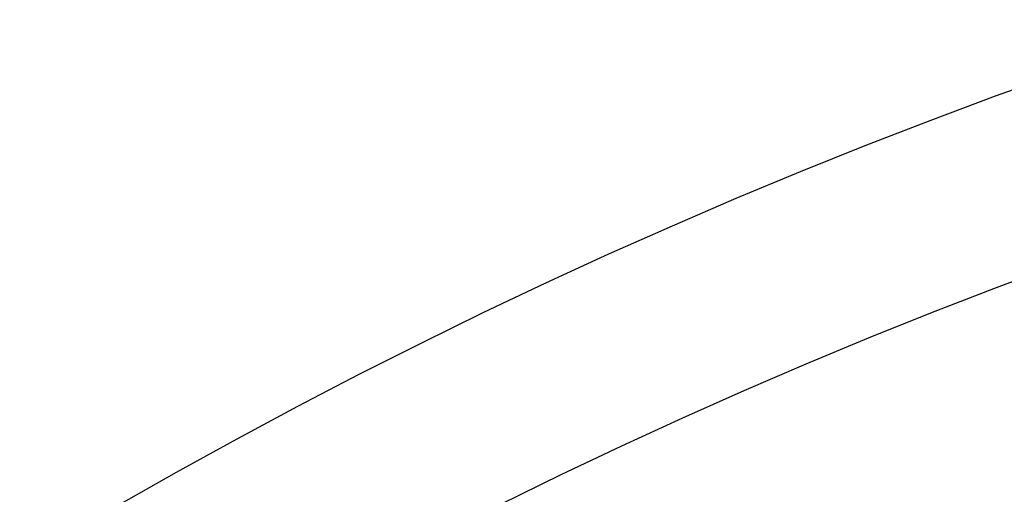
# Model space of a CAD drawing. Header units: millimetres. Extents: x -1050 to -330, y -360 to 360.
# Tile 115 of 165: x -839 to -789, y 252 to 276. Entities that reach past the tile are written whole.
import ezdxf

# ---------------------------------------------------------------- set-up
doc = ezdxf.new("R2010")
doc.units = ezdxf.units.MM
doc.layers.add('Flora Ø70', color=7, linetype='Continuous', true_color=0xc80000)

msp = doc.modelspace()

# ---------------------------------------------------------------- linework, layer by layer
at = {"layer": 'Flora Ø70'}
for centre, radius in [((-689.818, 0, 508.9), 359.618), ((-689.818, 0, 480.518), 343.168), ((-689.818, 0, 461.095), 342.205), ((-689.818, 0, 530), 334.5), ((-689.818, 0, 227.696), 289.291), ((-689.818, 0, 302.541), 280.193)]:
    msp.add_circle(centre, radius, dxfattribs=at)
at = {"layer": 'Flora Ø70', "extrusion": (0, 0, -1)}
msp.add_circle((689.818, 0, -530), 320.442, dxfattribs=at)

doc.saveas('drawing.dxf')
